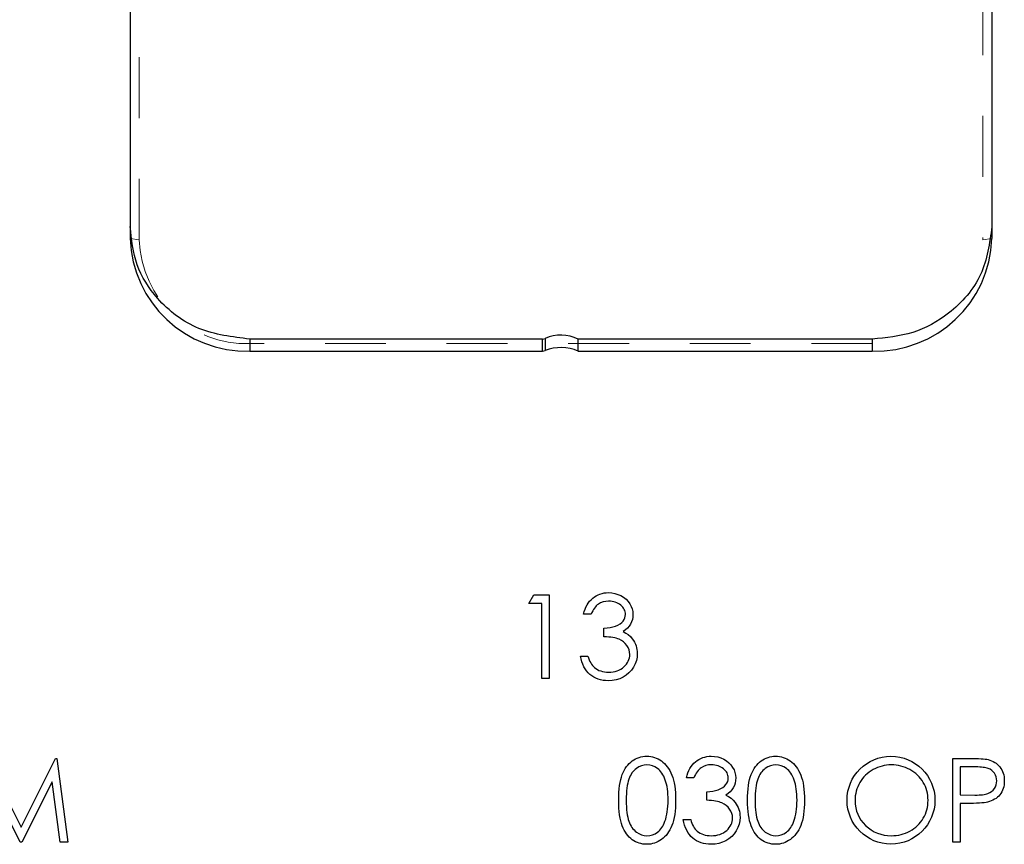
# Model space of a CAD drawing. Header units: inches. Extents: x 1687 to 2505, y -239 to -56.
# Tile 171 of 256: x 1836.97 to 1838.59, y -80.89 to -79.53. Entities that reach past the tile are written whole.
import ezdxf

# ---------------------------------------------------------------- set-up
doc = ezdxf.new("R2010")
doc.units = ezdxf.units.IN
doc.header["$LTSCALE"] = 0.5
doc.header["$MEASUREMENT"] = 0
doc.linetypes.add('HIDDEN', pattern=[0.225, 0.15, -0.075])
doc.layers.add('APP-M-S', color=30, linetype='Continuous')

msp = doc.modelspace()

# ---------------------------------------------------------------- linework, layer by layer
at = {"color": 7, "linetype": 'Continuous'}
for p, q in [((1837.80852, -80.49417), (1837.8166, -80.48003)), ((1837.81661, -80.48003), (1837.84208, -80.48003)), ((1837.84208, -80.48003), (1837.84208, -80.61783)), ((1837.91355, -80.48566), (1837.91636, -80.48351)), ((1837.91636, -80.48351), (1837.91931, -80.48166)), ((1837.91931, -80.48166), (1837.92238, -80.48009)), ((1837.92238, -80.48009), (1837.92558, -80.47879)), ((1837.92558, -80.47879), (1837.92892, -80.4778)), ((1837.92892, -80.4778), (1837.93237, -80.47708)), ((1837.93237, -80.47708), (1837.93593, -80.47664)), ((1837.93593, -80.47664), (1837.93963, -80.4765)), ((1837.93963, -80.4765), (1837.94501, -80.4768)), ((1837.94501, -80.4768), (1837.9502, -80.47774)), ((1837.9502, -80.47774), (1837.9552, -80.47929)), ((1837.9552, -80.47929), (1837.96003, -80.48144)), ((1837.96003, -80.48144), (1837.9645, -80.48412)), ((1837.9645, -80.48412), (1837.96842, -80.48724)), ((1837.82971, -80.49417), (1837.80852, -80.49417)), ((1837.82971, -80.61783), (1837.82971, -80.49417)), ((1837.90101, -80.50383), (1837.90253, -80.50018)), ((1837.90253, -80.50018), (1837.9043, -80.49679)), ((1837.9043, -80.49679), (1837.90626, -80.49364)), ((1837.90626, -80.49364), (1837.90847, -80.49074)), ((1837.90847, -80.49074), (1837.9109, -80.48807)), ((1837.9109, -80.48807), (1837.91355, -80.48566)), ((1837.91796, -80.50002), (1837.91644, -80.50198)), ((1837.91956, -80.49831), (1837.91796, -80.50002)), ((1837.92122, -80.49679), (1837.91956, -80.49831)), ((1837.92296, -80.49546), (1837.92122, -80.49679)), ((1837.92668, -80.49334), (1837.92296, -80.49546)), ((1837.93071, -80.49185), (1837.92668, -80.49334)), ((1837.9351, -80.49094), (1837.93071, -80.49185)), ((1837.9398, -80.49063), (1837.9351, -80.49094)), ((1837.94272, -80.49074), (1837.9398, -80.49063)), ((1837.94554, -80.49105), (1837.94272, -80.49074)), ((1837.94822, -80.49154), (1837.94554, -80.49105)), ((1837.95075, -80.49223), (1837.94822, -80.49154)), ((1837.95318, -80.49314), (1837.95075, -80.49223)), ((1837.95547, -80.49425), (1837.95318, -80.49314)), ((1837.95763, -80.49555), (1837.95547, -80.49425)), ((1837.95964, -80.49706), (1837.95763, -80.49555)), ((1837.96149, -80.49869), (1837.95964, -80.49706)), ((1837.96309, -80.5004), (1837.96149, -80.49869)), ((1837.96445, -80.5022), (1837.96309, -80.5004)), ((1837.96842, -80.48724), (1837.97182, -80.4908)), ((1837.97182, -80.4908), (1837.97469, -80.49477)), ((1837.97469, -80.49477), (1837.97695, -80.49902)), ((1837.97695, -80.49902), (1837.97858, -80.50336)), ((1837.89861, -80.51183), (1837.89969, -80.50769)), ((1837.91098, -80.51183), (1837.89861, -80.51183)), ((1837.89969, -80.50769), (1837.90101, -80.50383)), ((1837.91225, -80.50904), (1837.91098, -80.51183)), ((1837.91357, -80.50648), (1837.91225, -80.50904)), ((1837.91495, -80.50413), (1837.91357, -80.50648)), ((1837.91644, -80.50198), (1837.91495, -80.50413)), ((1837.96555, -80.50405), (1837.96445, -80.5022)), ((1837.96641, -80.50601), (1837.96555, -80.50405)), ((1837.96701, -80.50799), (1837.96641, -80.50601)), ((1837.96654, -80.51799), (1837.96726, -80.51517)), ((1837.9674, -80.51009), (1837.96701, -80.50799)), ((1837.96726, -80.51517), (1837.96751, -80.51225)), ((1837.96751, -80.51225), (1837.9674, -80.51009)), ((1837.97858, -80.50336), (1837.97954, -80.50777)), ((1837.97963, -80.51666), (1837.97888, -80.52077)), ((1837.97954, -80.50777), (1837.97988, -80.5123)), ((1837.97988, -80.5123), (1837.97963, -80.51666)), ((1837.94214, -80.53397), (1837.94678, -80.53298)), ((1837.94678, -80.53298), (1837.95117, -80.53154)), ((1837.95117, -80.53154), (1837.95517, -80.5298)), ((1837.95517, -80.5298), (1837.95857, -80.52784)), ((1837.95857, -80.52784), (1837.96138, -80.52566)), ((1837.96138, -80.52566), (1837.96362, -80.52326)), ((1837.96362, -80.52326), (1837.96533, -80.52066)), ((1837.96533, -80.52066), (1837.96654, -80.51799)), ((1837.97358, -80.53176), (1837.97082, -80.53496)), ((1837.97585, -80.52834), (1837.97358, -80.53176)), ((1837.97761, -80.52467), (1837.97585, -80.52834)), ((1837.97888, -80.52077), (1837.97761, -80.52467)), ((1837.93218, -80.5348), (1837.93728, -80.5346)), ((1837.93218, -80.54893), (1837.93218, -80.5348)), ((1837.93624, -80.54918), (1837.93218, -80.54893)), ((1837.94004, -80.54951), (1837.93624, -80.54918)), ((1837.93728, -80.5346), (1837.94214, -80.53397)), ((1837.96756, -80.53792), (1837.96378, -80.54065)), ((1837.96378, -80.54065), (1837.96812, -80.54289)), ((1837.97082, -80.53496), (1837.96756, -80.53792)), ((1837.96812, -80.54289), (1837.97206, -80.54559)), ((1837.97206, -80.54559), (1837.9756, -80.54876)), ((1837.9756, -80.54876), (1837.97872, -80.55241)), ((1837.94355, -80.54992), (1837.94004, -80.54951)), ((1837.94678, -80.55042), (1837.94355, -80.54992)), ((1837.94976, -80.551), (1837.94678, -80.55042)), ((1837.95244, -80.55164), (1837.94976, -80.551)), ((1837.95487, -80.55238), (1837.95244, -80.55164)), ((1837.95699, -80.55321), (1837.95487, -80.55238)), ((1837.9608, -80.55514), (1837.95699, -80.55321)), ((1837.96422, -80.55749), (1837.9608, -80.55514)), ((1837.96721, -80.56028), (1837.96422, -80.55749)), ((1837.9698, -80.56348), (1837.96721, -80.56028)), ((1837.9719, -80.56693), (1837.9698, -80.56348)), ((1837.97872, -80.55241), (1837.98065, -80.55517)), ((1837.98065, -80.55517), (1837.98231, -80.55804)), ((1837.98231, -80.55804), (1837.98374, -80.56097)), ((1837.98374, -80.56097), (1837.9849, -80.564)), ((1837.9849, -80.564), (1837.98578, -80.56709)), ((1837.89436, -80.58559), (1837.89331, -80.58073)), ((1837.89331, -80.58073), (1837.90568, -80.58073)), ((1837.90568, -80.58073), (1837.90667, -80.5839)), ((1837.97339, -80.57052), (1837.9719, -80.56693)), ((1837.97427, -80.57424), (1837.97339, -80.57052)), ((1837.97397, -80.58374), (1837.97444, -80.58095)), ((1837.97458, -80.57808), (1837.97427, -80.57424)), ((1837.97444, -80.58095), (1837.97458, -80.57808)), ((1837.98578, -80.56709), (1837.98642, -80.57027)), ((1837.98642, -80.57027), (1837.9868, -80.57355)), ((1837.98694, -80.57689), (1837.98656, -80.58266)), ((1837.9868, -80.57355), (1837.98694, -80.57689)), ((1837.89569, -80.59011), (1837.89436, -80.58559)), ((1837.89726, -80.59437), (1837.89569, -80.59011)), ((1837.89911, -80.59828), (1837.89726, -80.59437)), ((1837.90667, -80.5839), (1837.90775, -80.58686)), ((1837.90775, -80.58686), (1837.90896, -80.58959)), ((1837.90896, -80.58959), (1837.91026, -80.59207)), ((1837.91026, -80.59207), (1837.91164, -80.59434)), ((1837.91164, -80.59434), (1837.91316, -80.59638)), ((1837.91316, -80.59638), (1837.91476, -80.5982)), ((1837.96494, -80.59851), (1837.96721, -80.59627)), ((1837.96721, -80.59627), (1837.96917, -80.59395)), ((1837.96917, -80.59395), (1837.97082, -80.59155)), ((1837.97082, -80.59155), (1837.97217, -80.58904)), ((1837.97217, -80.58904), (1837.97322, -80.58644)), ((1837.97322, -80.58644), (1837.97397, -80.58374)), ((1837.98341, -80.59381), (1837.98065, -80.59917)), ((1837.98537, -80.58829), (1837.98341, -80.59381)), ((1837.98656, -80.58266), (1837.98537, -80.58829)), ((1837.90121, -80.60193), (1837.89911, -80.59828)), ((1837.90358, -80.60527), (1837.90121, -80.60193)), ((1837.9062, -80.6083), (1837.90358, -80.60527)), ((1837.9091, -80.61104), (1837.9062, -80.6083)), ((1837.91222, -80.61347), (1837.9091, -80.61104)), ((1837.91553, -80.61556), (1837.91222, -80.61347)), ((1837.91476, -80.5982), (1837.91647, -80.59978)), ((1837.91647, -80.59978), (1837.91882, -80.60151)), ((1837.91882, -80.60151), (1837.9213, -80.60303)), ((1837.9213, -80.60303), (1837.92395, -80.60433)), ((1837.92395, -80.60433), (1837.92674, -80.60535)), ((1837.92674, -80.60535), (1837.92969, -80.60618)), ((1837.92969, -80.60618), (1837.93281, -80.60676)), ((1837.93281, -80.60676), (1837.93607, -80.60712)), ((1837.93607, -80.60712), (1837.93949, -80.60723)), ((1837.93949, -80.60723), (1837.94336, -80.60709)), ((1837.94336, -80.60709), (1837.94703, -80.60668)), ((1837.94703, -80.60668), (1837.95051, -80.60601)), ((1837.95051, -80.60601), (1837.95379, -80.60505)), ((1837.95379, -80.60505), (1837.95685, -80.60383)), ((1837.95685, -80.60383), (1837.95975, -80.60231)), ((1837.95975, -80.60231), (1837.96243, -80.60055)), ((1837.96243, -80.60055), (1837.96494, -80.59851)), ((1837.96867, -80.61236), (1837.96353, -80.61556)), ((1837.97325, -80.60855), (1837.96867, -80.61236)), ((1837.97723, -80.60416), (1837.97325, -80.60855)), ((1837.98065, -80.59917), (1837.97723, -80.60416)), ((1837.84208, -80.61783), (1837.82971, -80.61783)), ((1837.91901, -80.61733), (1837.91553, -80.61556)), ((1837.92268, -80.61877), (1837.91901, -80.61733)), ((1837.92655, -80.6199), (1837.92268, -80.61877)), ((1837.9306, -80.62073), (1837.92655, -80.6199)), ((1837.93486, -80.6212), (1837.9306, -80.62073)), ((1837.93927, -80.62136), (1837.93486, -80.6212)), ((1837.94581, -80.621), (1837.93927, -80.62136)), ((1837.95205, -80.6199), (1837.94581, -80.621)), ((1837.95796, -80.6181), (1837.95205, -80.6199)), ((1837.96353, -80.61556), (1837.95796, -80.6181)), ((1836.91657, -80.74906), (1836.97346, -80.86212)), ((1836.97346, -80.86212), (1837.03021, -80.74906)), ((1837.03021, -80.74906), (1837.032, -80.74906)), ((1837.032, -80.74906), (1837.0503, -80.88686)), ((1837.97135, -80.75999), (1837.97362, -80.75751)), ((1837.97362, -80.75751), (1837.97605, -80.75527)), ((1837.97605, -80.75527), (1837.97864, -80.75323)), ((1837.97864, -80.75323), (1837.98135, -80.75144)), ((1837.98135, -80.75144), (1837.98413, -80.74986)), ((1837.98413, -80.74986), (1837.98698, -80.74854)), ((1837.98698, -80.74854), (1837.98993, -80.74746)), ((1837.98993, -80.74746), (1837.99294, -80.7466)), ((1837.99294, -80.7466), (1837.99603, -80.746)), ((1837.99603, -80.746), (1837.99918, -80.74564)), ((1838.00285, -80.75966), (1837.99829, -80.76005)), ((1837.99918, -80.74564), (1838.00243, -80.74553)), ((1838.00243, -80.74553), (1838.00572, -80.74564)), ((1838.00735, -80.76005), (1838.00285, -80.75966)), ((1838.00572, -80.74564), (1838.00895, -80.746)), ((1838.00895, -80.746), (1838.01207, -80.7466)), ((1838.01207, -80.7466), (1838.01513, -80.74746)), ((1838.01513, -80.74746), (1838.01811, -80.74854)), ((1838.01811, -80.74854), (1838.02101, -80.74986)), ((1838.02101, -80.74986), (1838.02385, -80.75144)), ((1838.02385, -80.75144), (1838.02659, -80.75326)), ((1838.02659, -80.75326), (1838.02921, -80.7553)), ((1838.02921, -80.7553), (1838.03172, -80.75762)), ((1838.03172, -80.75762), (1838.03407, -80.76016)), ((1838.07531, -80.76267), (1838.07752, -80.75977)), ((1838.07752, -80.75977), (1838.07994, -80.75709)), ((1838.07994, -80.75709), (1838.08259, -80.75469)), ((1838.08259, -80.75469), (1838.08541, -80.75254)), ((1838.08541, -80.75254), (1838.08836, -80.75069)), ((1838.08836, -80.75069), (1838.09143, -80.74912)), ((1838.09143, -80.74912), (1838.09463, -80.74782)), ((1838.09463, -80.74782), (1838.09797, -80.74683)), ((1838.09797, -80.74683), (1838.10142, -80.74611)), ((1838.10415, -80.75996), (1838.09976, -80.76088)), ((1838.10142, -80.74611), (1838.10498, -80.74567)), ((1838.10885, -80.75966), (1838.10415, -80.75996)), ((1838.10498, -80.74567), (1838.10868, -80.74553)), ((1838.10868, -80.74553), (1838.11406, -80.74583)), ((1838.11177, -80.75977), (1838.10885, -80.75966)), ((1838.11459, -80.76008), (1838.11177, -80.75977)), ((1838.11406, -80.74583), (1838.11925, -80.74677)), ((1838.11925, -80.74677), (1838.12425, -80.74832)), ((1838.12425, -80.74832), (1838.12908, -80.75047)), ((1838.12908, -80.75047), (1838.13355, -80.75315)), ((1838.13355, -80.75315), (1838.13747, -80.75627)), ((1838.13747, -80.75627), (1838.14086, -80.75983)), ((1838.14086, -80.75983), (1838.14374, -80.7638)), ((1838.18335, -80.75999), (1838.18561, -80.75751)), ((1838.18561, -80.75751), (1838.18804, -80.75527)), ((1838.18804, -80.75527), (1838.19063, -80.75323)), ((1838.19063, -80.75323), (1838.19334, -80.75144)), ((1838.19334, -80.75144), (1838.19613, -80.74986)), ((1838.19613, -80.74986), (1838.19897, -80.74854)), ((1838.19897, -80.74854), (1838.20192, -80.74746)), ((1838.20192, -80.74746), (1838.20493, -80.7466)), ((1838.20493, -80.7466), (1838.20802, -80.746)), ((1838.20802, -80.746), (1838.21117, -80.74564)), ((1838.21484, -80.75966), (1838.21029, -80.76005)), ((1838.21117, -80.74564), (1838.21443, -80.74553)), ((1838.21443, -80.74553), (1838.21771, -80.74564)), ((1838.21934, -80.76005), (1838.21484, -80.75966)), ((1838.21771, -80.74564), (1838.22094, -80.746)), ((1838.22094, -80.746), (1838.22406, -80.7466)), ((1838.22406, -80.7466), (1838.22712, -80.74746)), ((1838.22712, -80.74746), (1838.23011, -80.74854)), ((1838.23011, -80.74854), (1838.233, -80.74986)), ((1838.233, -80.74986), (1838.23585, -80.75144)), ((1838.23585, -80.75144), (1838.23858, -80.75326)), ((1838.23858, -80.75326), (1838.2412, -80.7553)), ((1838.2412, -80.7553), (1838.24371, -80.75762)), ((1838.24371, -80.75762), (1838.24606, -80.76016)), ((1838.40089, -80.75977), (1838.39702, -80.76016)), ((1838.40481, -80.75966), (1838.40089, -80.75977)), ((1838.40878, -80.75977), (1838.40481, -80.75966)), ((1838.4127, -80.76016), (1838.40878, -80.75977)), ((1838.50578, -80.74906), (1838.5328, -80.74906)), ((1838.50578, -80.88686), (1838.50578, -80.74906)), ((1838.5328, -80.74906), (1838.53838, -80.74909)), ((1838.53838, -80.74909), (1838.54349, -80.7492)), ((1838.54349, -80.7492), (1838.54812, -80.74937)), ((1838.54812, -80.74937), (1838.55229, -80.74959)), ((1838.55229, -80.74959), (1838.55596, -80.74986)), ((1838.55596, -80.74986), (1838.55919, -80.75022)), ((1838.55919, -80.75022), (1838.56192, -80.75063)), ((1838.56192, -80.75063), (1838.56419, -80.75113)), ((1838.56419, -80.75113), (1838.56703, -80.75196)), ((1838.56703, -80.75196), (1838.56974, -80.75298)), ((1838.56974, -80.75298), (1838.5723, -80.7542)), ((1838.5723, -80.7542), (1838.57476, -80.7556)), ((1838.57476, -80.7556), (1838.57705, -80.7572)), ((1838.57705, -80.7572), (1838.57923, -80.759)), ((1838.57923, -80.759), (1838.58127, -80.76099)), ((1837.96084, -80.77973), (1837.96219, -80.77581)), ((1837.96219, -80.77581), (1837.96371, -80.77219)), ((1837.96371, -80.77219), (1837.96539, -80.7688)), ((1837.96539, -80.7688), (1837.96724, -80.76565)), ((1837.96724, -80.76565), (1837.96923, -80.7627)), ((1837.96923, -80.7627), (1837.97135, -80.75999)), ((1837.97674, -80.77539), (1837.97536, -80.77788)), ((1837.97823, -80.7731), (1837.97674, -80.77539)), ((1837.97983, -80.77098), (1837.97823, -80.7731)), ((1837.98157, -80.76902), (1837.97983, -80.77098)), ((1837.98342, -80.76725), (1837.98157, -80.76902)), ((1837.9854, -80.76568), (1837.98342, -80.76725)), ((1837.98957, -80.76306), (1837.9854, -80.76568)), ((1837.99385, -80.76115), (1837.98957, -80.76306)), ((1837.99829, -80.76005), (1837.99385, -80.76115)), ((1838.01174, -80.76115), (1838.00735, -80.76005)), ((1838.01599, -80.76306), (1838.01174, -80.76115)), ((1838.02016, -80.76568), (1838.01599, -80.76306)), ((1838.02214, -80.76728), (1838.02016, -80.76568)), ((1838.02402, -80.7691), (1838.02214, -80.76728)), ((1838.02581, -80.77114), (1838.02402, -80.7691)), ((1838.02747, -80.77341), (1838.02581, -80.77114)), ((1838.02902, -80.77589), (1838.02747, -80.77341)), ((1838.03045, -80.7786), (1838.02902, -80.77589)), ((1838.03407, -80.76016), (1838.03628, -80.76292)), ((1838.03628, -80.76292), (1838.03835, -80.76595)), ((1838.03835, -80.76595), (1838.04028, -80.76921)), ((1838.04028, -80.76921), (1838.04205, -80.77272)), ((1838.04205, -80.77272), (1838.0437, -80.77647)), ((1838.06874, -80.77672), (1838.07006, -80.77286)), ((1838.07006, -80.77286), (1838.07158, -80.76921)), ((1838.07158, -80.76921), (1838.07335, -80.76582)), ((1838.07335, -80.76582), (1838.07531, -80.76267)), ((1838.08262, -80.77551), (1838.0813, -80.77807)), ((1838.084, -80.77316), (1838.08262, -80.77551)), ((1838.08549, -80.77101), (1838.084, -80.77316)), ((1838.08701, -80.76905), (1838.08549, -80.77101)), ((1838.08861, -80.76733), (1838.08701, -80.76905)), ((1838.09027, -80.76582), (1838.08861, -80.76733)), ((1838.09201, -80.76449), (1838.09027, -80.76582)), ((1838.09573, -80.76237), (1838.09201, -80.76449)), ((1838.09976, -80.76088), (1838.09573, -80.76237)), ((1838.11726, -80.76057), (1838.11459, -80.76008)), ((1838.1198, -80.76126), (1838.11726, -80.76057)), ((1838.12223, -80.76217), (1838.1198, -80.76126)), ((1838.12452, -80.76328), (1838.12223, -80.76217)), ((1838.12668, -80.76457), (1838.12452, -80.76328)), ((1838.12869, -80.76609), (1838.12668, -80.76457)), ((1838.13054, -80.76772), (1838.12869, -80.76609)), ((1838.13214, -80.76943), (1838.13054, -80.76772)), ((1838.13349, -80.77123), (1838.13214, -80.76943)), ((1838.1346, -80.77308), (1838.13349, -80.77123)), ((1838.13545, -80.77504), (1838.1346, -80.77308)), ((1838.13606, -80.77702), (1838.13545, -80.77504)), ((1838.14374, -80.7638), (1838.146, -80.76805)), ((1838.146, -80.76805), (1838.14763, -80.77239)), ((1838.14763, -80.77239), (1838.14859, -80.7768)), ((1838.17283, -80.77973), (1838.17418, -80.77581)), ((1838.17418, -80.77581), (1838.1757, -80.77219)), ((1838.1757, -80.77219), (1838.17738, -80.7688)), ((1838.17738, -80.7688), (1838.17923, -80.76565)), ((1838.17923, -80.76565), (1838.18122, -80.7627)), ((1838.18122, -80.7627), (1838.18335, -80.75999)), ((1838.18873, -80.77539), (1838.18735, -80.77788)), ((1838.19022, -80.7731), (1838.18873, -80.77539)), ((1838.19182, -80.77098), (1838.19022, -80.7731)), ((1838.19356, -80.76902), (1838.19182, -80.77098)), ((1838.19541, -80.76725), (1838.19356, -80.76902)), ((1838.1974, -80.76568), (1838.19541, -80.76725)), ((1838.20156, -80.76306), (1838.1974, -80.76568)), ((1838.20584, -80.76115), (1838.20156, -80.76306)), ((1838.21029, -80.76005), (1838.20584, -80.76115)), ((1838.22373, -80.76115), (1838.21934, -80.76005)), ((1838.22798, -80.76306), (1838.22373, -80.76115)), ((1838.23215, -80.76568), (1838.22798, -80.76306)), ((1838.23414, -80.76728), (1838.23215, -80.76568)), ((1838.23601, -80.7691), (1838.23414, -80.76728)), ((1838.23781, -80.77114), (1838.23601, -80.7691)), ((1838.23946, -80.77341), (1838.23781, -80.77114)), ((1838.24101, -80.77589), (1838.23946, -80.77341)), ((1838.24244, -80.7786), (1838.24101, -80.77589)), ((1838.24606, -80.76016), (1838.24827, -80.76292)), ((1838.24827, -80.76292), (1838.25034, -80.76595)), ((1838.25034, -80.76595), (1838.25227, -80.76921)), ((1838.25227, -80.76921), (1838.25404, -80.77272)), ((1838.25404, -80.77272), (1838.25569, -80.77647)), ((1838.36525, -80.77424), (1838.36241, -80.7768)), ((1838.36829, -80.77183), (1838.36525, -80.77424)), ((1838.37152, -80.7696), (1838.36829, -80.77183)), ((1838.37494, -80.76756), (1838.37152, -80.7696)), ((1838.3785, -80.76571), (1838.37494, -80.76756)), ((1838.38209, -80.76411), (1838.3785, -80.76571)), ((1838.38576, -80.76275), (1838.38209, -80.76411)), ((1838.38946, -80.76162), (1838.38576, -80.76275)), ((1838.39321, -80.76077), (1838.38946, -80.76162)), ((1838.39702, -80.76016), (1838.39321, -80.76077)), ((1838.41657, -80.76077), (1838.4127, -80.76016)), ((1838.4204, -80.76162), (1838.41657, -80.76077)), ((1838.42416, -80.76275), (1838.4204, -80.76162)), ((1838.42786, -80.76411), (1838.42416, -80.76275)), ((1838.43153, -80.76571), (1838.42786, -80.76411)), ((1838.43512, -80.76756), (1838.43153, -80.76571)), ((1838.43859, -80.7696), (1838.43512, -80.76756)), ((1838.44185, -80.77181), (1838.43859, -80.7696)), ((1838.44494, -80.77418), (1838.44185, -80.77181)), ((1838.44781, -80.77672), (1838.44494, -80.77418)), ((1838.51815, -80.76319), (1838.51815, -80.80913)), ((1838.54335, -80.76319), (1838.51815, -80.76319)), ((1838.54683, -80.76322), (1838.54335, -80.76319)), ((1838.55005, -80.76333), (1838.54683, -80.76322)), ((1838.55301, -80.76353), (1838.55005, -80.76333)), ((1838.55574, -80.7638), (1838.55301, -80.76353)), ((1838.5582, -80.76413), (1838.55574, -80.7638)), ((1838.56043, -80.76455), (1838.5582, -80.76413)), ((1838.56239, -80.76504), (1838.56043, -80.76455)), ((1838.56411, -80.7656), (1838.56239, -80.76504)), ((1838.56711, -80.76698), (1838.56411, -80.7656)), ((1838.56985, -80.7688), (1838.56711, -80.76698)), ((1838.57222, -80.77101), (1838.56985, -80.7688)), ((1838.57432, -80.77363), (1838.57222, -80.77101)), ((1838.57603, -80.77653), (1838.57432, -80.77363)), ((1838.58127, -80.76099), (1838.58318, -80.76317)), ((1838.58318, -80.76317), (1838.58492, -80.76551)), ((1838.58492, -80.76551), (1838.58641, -80.768)), ((1838.58641, -80.768), (1838.58768, -80.77065)), ((1838.58768, -80.77065), (1838.58873, -80.77341)), ((1838.58873, -80.77341), (1838.58953, -80.77636)), ((1836.97216, -80.88686), (1836.92222, -80.78749)), ((1837.02469, -80.78771), (1836.97495, -80.88686)), ((1837.03788, -80.88686), (1837.02469, -80.78771)), ((1837.95783, -80.79381), (1837.95863, -80.78873)), ((1837.95863, -80.78873), (1837.95965, -80.78403)), ((1837.95965, -80.78403), (1837.96084, -80.77973)), ((1837.97113, -80.78991), (1837.97039, -80.7937)), ((1837.97199, -80.78646), (1837.97113, -80.78991)), ((1837.97298, -80.78337), (1837.97199, -80.78646)), ((1837.97411, -80.78053), (1837.97298, -80.78337)), ((1837.97536, -80.77788), (1837.97411, -80.78053)), ((1838.03178, -80.7815), (1838.03045, -80.7786)), ((1838.03299, -80.78464), (1838.03178, -80.7815)), ((1838.03407, -80.78801), (1838.03299, -80.78464)), ((1838.03503, -80.7916), (1838.03407, -80.78801)), ((1838.03581, -80.79541), (1838.03503, -80.7916)), ((1838.0437, -80.77647), (1838.04516, -80.7805)), ((1838.04516, -80.7805), (1838.04646, -80.78486)), ((1838.04646, -80.78486), (1838.04754, -80.78956)), ((1838.04754, -80.78956), (1838.04842, -80.79458)), ((1838.06766, -80.78086), (1838.06874, -80.77672)), ((1838.08004, -80.78086), (1838.06766, -80.78086)), ((1838.0813, -80.77807), (1838.08003, -80.78086)), ((1838.13043, -80.79469), (1838.13267, -80.79229)), ((1838.13267, -80.79229), (1838.13438, -80.78969)), ((1838.13438, -80.78969), (1838.13559, -80.78702)), ((1838.13559, -80.78702), (1838.13631, -80.7842)), ((1838.13645, -80.77912), (1838.13606, -80.77702)), ((1838.13631, -80.7842), (1838.13656, -80.78127)), ((1838.13656, -80.78127), (1838.13645, -80.77912)), ((1838.14793, -80.7898), (1838.14666, -80.7937)), ((1838.14868, -80.78569), (1838.14793, -80.7898)), ((1838.14859, -80.7768), (1838.14892, -80.78133)), ((1838.14892, -80.78133), (1838.14868, -80.78569)), ((1838.16982, -80.79381), (1838.17062, -80.78873)), ((1838.17062, -80.78873), (1838.17164, -80.78403)), ((1838.17164, -80.78403), (1838.17283, -80.77973)), ((1838.18313, -80.78991), (1838.18238, -80.7937)), ((1838.18398, -80.78646), (1838.18313, -80.78991)), ((1838.18497, -80.78337), (1838.18398, -80.78646)), ((1838.18611, -80.78053), (1838.18497, -80.78337)), ((1838.18735, -80.77788), (1838.18611, -80.78053)), ((1838.24377, -80.7815), (1838.24244, -80.7786)), ((1838.24498, -80.78464), (1838.24377, -80.7815)), ((1838.24606, -80.78801), (1838.24498, -80.78464)), ((1838.24703, -80.7916), (1838.24606, -80.78801)), ((1838.2478, -80.79541), (1838.24703, -80.7916)), ((1838.25569, -80.77647), (1838.25716, -80.7805)), ((1838.25716, -80.7805), (1838.25845, -80.78486)), ((1838.25845, -80.78486), (1838.25953, -80.78956)), ((1838.25953, -80.78956), (1838.26041, -80.79458)), ((1838.35109, -80.79215), (1838.34946, -80.79563)), ((1838.35294, -80.78878), (1838.35109, -80.79215)), ((1838.35501, -80.78553), (1838.35294, -80.78878)), ((1838.35727, -80.78243), (1838.35501, -80.78553)), ((1838.35976, -80.77954), (1838.35727, -80.78243)), ((1838.36241, -80.7768), (1838.35976, -80.77954)), ((1838.45046, -80.77943), (1838.44781, -80.77672)), ((1838.45295, -80.7823), (1838.45046, -80.77943)), ((1838.45521, -80.78533), (1838.45295, -80.7823)), ((1838.45728, -80.78853), (1838.45521, -80.78533)), ((1838.45913, -80.79187), (1838.45728, -80.78853)), ((1838.46073, -80.7953), (1838.45913, -80.79187)), ((1838.57724, -80.77956), (1838.57603, -80.77653)), ((1838.57796, -80.78276), (1838.57724, -80.77956)), ((1838.57724, -80.79273), (1838.57796, -80.78947)), ((1838.57821, -80.78608), (1838.57796, -80.78276)), ((1838.57796, -80.78947), (1838.57821, -80.78608)), ((1838.58953, -80.77636), (1838.59011, -80.77943)), ((1838.59011, -80.77943), (1838.59047, -80.78265)), ((1838.59047, -80.78942), (1838.59011, -80.79265)), ((1838.59047, -80.78265), (1838.59058, -80.78602)), ((1838.59058, -80.78602), (1838.59047, -80.78942)), ((1837.95645, -80.81139), (1837.95672, -80.80515)), ((1837.95672, -80.80515), (1837.95719, -80.79927)), ((1837.95719, -80.79927), (1837.95783, -80.79381)), ((1837.96901, -80.80719), (1837.96879, -80.81241)), ((1837.96934, -80.80236), (1837.96901, -80.80719)), ((1837.96981, -80.79786), (1837.96934, -80.80236)), ((1837.97039, -80.7937), (1837.96981, -80.79786)), ((1838.03647, -80.79946), (1838.03581, -80.79541)), ((1838.03697, -80.80374), (1838.03647, -80.79946)), ((1838.03735, -80.80824), (1838.03697, -80.80374)), ((1838.03755, -80.81299), (1838.03735, -80.80824)), ((1838.04842, -80.79458), (1838.04911, -80.79993)), ((1838.04911, -80.79993), (1838.04961, -80.80565)), ((1838.04961, -80.80565), (1838.04988, -80.81167)), ((1838.10123, -80.80383), (1838.10633, -80.80363)), ((1838.10123, -80.81796), (1838.10123, -80.80383)), ((1838.10633, -80.80363), (1838.11119, -80.803)), ((1838.11119, -80.803), (1838.11583, -80.802)), ((1838.11583, -80.802), (1838.12022, -80.80057)), ((1838.12022, -80.80057), (1838.12422, -80.79883)), ((1838.12422, -80.79883), (1838.12762, -80.79687)), ((1838.12762, -80.79687), (1838.13043, -80.79469)), ((1838.13661, -80.80695), (1838.13283, -80.80968)), ((1838.13987, -80.80399), (1838.13661, -80.80695)), ((1838.14263, -80.80079), (1838.13987, -80.80399)), ((1838.14489, -80.79737), (1838.14263, -80.80079)), ((1838.14666, -80.7937), (1838.14489, -80.79737)), ((1838.16844, -80.81139), (1838.16872, -80.80515)), ((1838.16872, -80.80515), (1838.16919, -80.79927)), ((1838.16919, -80.79927), (1838.16982, -80.79381)), ((1838.181, -80.80719), (1838.18078, -80.81241)), ((1838.18133, -80.80236), (1838.181, -80.80719)), ((1838.1818, -80.79786), (1838.18133, -80.80236)), ((1838.18238, -80.7937), (1838.1818, -80.79786)), ((1838.24846, -80.79946), (1838.2478, -80.79541)), ((1838.24896, -80.80374), (1838.24846, -80.79946)), ((1838.24935, -80.80824), (1838.24896, -80.80374)), ((1838.24954, -80.81299), (1838.24935, -80.80824)), ((1838.26041, -80.79458), (1838.2611, -80.79993)), ((1838.2611, -80.79993), (1838.2616, -80.80565)), ((1838.2616, -80.80565), (1838.26188, -80.81167)), ((1838.34612, -80.80664), (1838.34552, -80.81051)), ((1838.34701, -80.80289), (1838.34612, -80.80664)), ((1838.34811, -80.79922), (1838.34701, -80.80289)), ((1838.34946, -80.79563), (1838.34811, -80.79922)), ((1838.46208, -80.7988), (1838.46073, -80.7953)), ((1838.46319, -80.80242), (1838.46208, -80.7988)), ((1838.46404, -80.80614), (1838.46319, -80.80242)), ((1838.46465, -80.80995), (1838.46404, -80.80614)), ((1838.55494, -80.80879), (1838.55748, -80.80844)), ((1838.55748, -80.80844), (1838.5598, -80.80802)), ((1838.5598, -80.80802), (1838.56184, -80.8075)), ((1838.56184, -80.8075), (1838.56366, -80.80692)), ((1838.56366, -80.80692), (1838.56687, -80.80545)), ((1838.56687, -80.80545), (1838.56974, -80.80361)), ((1838.56974, -80.80361), (1838.57219, -80.80134)), ((1838.57219, -80.80134), (1838.57432, -80.79872)), ((1838.57432, -80.79872), (1838.57603, -80.79579)), ((1838.57603, -80.79579), (1838.57724, -80.79273)), ((1838.58497, -80.80656), (1838.58326, -80.80888)), ((1838.58646, -80.80407), (1838.58497, -80.80656)), ((1838.58771, -80.80145), (1838.58646, -80.80407)), ((1838.58875, -80.79866), (1838.58771, -80.80145)), ((1838.58956, -80.79574), (1838.58875, -80.79866)), ((1838.59011, -80.79265), (1838.58956, -80.79574)), ((1837.95645, -80.82458), (1837.95636, -80.81801)), ((1837.95638, -80.81801), (1837.95645, -80.81139)), ((1837.95672, -80.83079), (1837.95645, -80.82458)), ((1837.96879, -80.81241), (1837.96873, -80.81796)), ((1837.96875, -80.81796), (1837.96879, -80.82348)), ((1837.96879, -80.82348), (1837.96901, -80.82867)), ((1838.0373, -80.82773), (1838.03755, -80.82293)), ((1838.03763, -80.81796), (1838.03755, -80.81299)), ((1838.03755, -80.82293), (1838.03763, -80.81796)), ((1838.04988, -80.82434), (1838.04961, -80.83033)), ((1838.04988, -80.81167), (1838.05, -80.81801)), ((1838.05, -80.81801), (1838.04988, -80.82434)), ((1838.10528, -80.81821), (1838.10123, -80.81796)), ((1838.10909, -80.81854), (1838.10528, -80.81821)), ((1838.1126, -80.81895), (1838.10909, -80.81854)), ((1838.11583, -80.81945), (1838.1126, -80.81895)), ((1838.11881, -80.82003), (1838.11583, -80.81945)), ((1838.12149, -80.82066), (1838.11881, -80.82003)), ((1838.12392, -80.82141), (1838.12149, -80.82066)), ((1838.12604, -80.82224), (1838.12392, -80.82141)), ((1838.12985, -80.82417), (1838.12604, -80.82224)), ((1838.13327, -80.82652), (1838.12985, -80.82417)), ((1838.13283, -80.80968), (1838.13717, -80.81191)), ((1838.13717, -80.81191), (1838.14111, -80.81462)), ((1838.14111, -80.81462), (1838.14465, -80.81779)), ((1838.14465, -80.81779), (1838.14777, -80.82144)), ((1838.14777, -80.82144), (1838.1497, -80.8242)), ((1838.1497, -80.8242), (1838.15135, -80.82707)), ((1838.16836, -80.81801), (1838.16844, -80.81139)), ((1838.16844, -80.82458), (1838.16836, -80.81801)), ((1838.16872, -80.83079), (1838.16844, -80.82458)), ((1838.18078, -80.81241), (1838.18072, -80.81796)), ((1838.18073, -80.81796), (1838.18078, -80.82348)), ((1838.18078, -80.82348), (1838.181, -80.82867)), ((1838.24929, -80.82773), (1838.24954, -80.82293)), ((1838.24962, -80.81796), (1838.24954, -80.81299)), ((1838.24954, -80.82293), (1838.24962, -80.81796)), ((1838.26188, -80.82434), (1838.2616, -80.83033)), ((1838.26188, -80.81167), (1838.26199, -80.81801)), ((1838.26199, -80.81801), (1838.26188, -80.82434)), ((1838.34513, -80.81445), (1838.34502, -80.81851)), ((1838.34502, -80.81851), (1838.34529, -80.82447)), ((1838.34552, -80.81051), (1838.34513, -80.81445)), ((1838.34529, -80.82447), (1838.34612, -80.83019)), ((1838.46504, -80.81387), (1838.46465, -80.80995)), ((1838.46465, -80.82585), (1838.46504, -80.82191)), ((1838.46515, -80.81788), (1838.46504, -80.81387)), ((1838.46504, -80.82191), (1838.46515, -80.81788)), ((1838.51815, -80.80913), (1838.54227, -80.80943)), ((1838.528, -80.82326), (1838.51815, -80.82326)), ((1838.51815, -80.82326), (1838.51815, -80.88686)), ((1838.53418, -80.82323), (1838.528, -80.82326)), ((1838.53984, -80.82312), (1838.53418, -80.82323)), ((1838.54498, -80.82293), (1838.53984, -80.82312)), ((1838.54227, -80.80943), (1838.5458, -80.8094)), ((1838.54961, -80.82268), (1838.54498, -80.82293)), ((1838.5458, -80.8094), (1838.54909, -80.80926)), ((1838.54909, -80.80926), (1838.55213, -80.80907)), ((1838.55375, -80.82238), (1838.54961, -80.82268)), ((1838.55213, -80.80907), (1838.55494, -80.80879)), ((1838.55737, -80.82199), (1838.55375, -80.82238)), ((1838.56049, -80.82152), (1838.55737, -80.82199)), ((1838.56308, -80.821), (1838.56049, -80.82152)), ((1838.5662, -80.82011), (1838.56308, -80.821)), ((1838.56916, -80.81906), (1838.5662, -80.82011)), ((1838.57194, -80.81782), (1838.56916, -80.81906)), ((1838.57457, -80.81641), (1838.57194, -80.81782)), ((1838.577, -80.81481), (1838.57457, -80.81641)), ((1838.57926, -80.81302), (1838.577, -80.81481)), ((1838.58136, -80.81103), (1838.57926, -80.81302)), ((1838.58326, -80.80888), (1838.58136, -80.81103)), ((1837.95719, -80.83665), (1837.95672, -80.83079)), ((1837.95786, -80.84208), (1837.95719, -80.83665)), ((1837.96901, -80.82867), (1837.96934, -80.83353)), ((1837.96934, -80.83353), (1837.96978, -80.838)), ((1837.96978, -80.838), (1837.97039, -80.84214)), ((1838.03559, -80.84098), (1838.03633, -80.83676)), ((1838.03633, -80.83676), (1838.03688, -80.83234)), ((1838.03688, -80.83234), (1838.0373, -80.82773)), ((1838.04911, -80.83601), (1838.04845, -80.84134)), ((1838.04961, -80.83033), (1838.04911, -80.83601)), ((1838.13626, -80.8293), (1838.13327, -80.82652)), ((1838.13885, -80.83251), (1838.13626, -80.8293)), ((1838.14095, -80.83596), (1838.13885, -80.83251)), ((1838.14244, -80.83954), (1838.14095, -80.83596)), ((1838.14332, -80.84327), (1838.14244, -80.83954)), ((1838.15135, -80.82707), (1838.15279, -80.82999)), ((1838.15279, -80.82999), (1838.15395, -80.83303)), ((1838.15395, -80.83303), (1838.15483, -80.83612)), ((1838.15483, -80.83612), (1838.15547, -80.8393)), ((1838.15547, -80.8393), (1838.15585, -80.84258)), ((1838.16919, -80.83665), (1838.16872, -80.83079)), ((1838.16985, -80.84208), (1838.16919, -80.83665)), ((1838.181, -80.82867), (1838.18133, -80.83353)), ((1838.18133, -80.83353), (1838.18177, -80.838)), ((1838.18177, -80.838), (1838.18238, -80.84214)), ((1838.24758, -80.84098), (1838.24832, -80.83676)), ((1838.24832, -80.83676), (1838.24888, -80.83234)), ((1838.24888, -80.83234), (1838.24929, -80.82773)), ((1838.2611, -80.83601), (1838.26044, -80.84134)), ((1838.2616, -80.83033), (1838.2611, -80.83601)), ((1838.34612, -80.83019), (1838.34747, -80.83565)), ((1838.34747, -80.83565), (1838.34941, -80.8409)), ((1838.34941, -80.8409), (1838.35186, -80.84592)), ((1838.45913, -80.84415), (1838.46073, -80.84068)), ((1838.46073, -80.84068), (1838.46208, -80.83712)), ((1838.46208, -80.83712), (1838.46319, -80.83344)), ((1838.46319, -80.83344), (1838.46404, -80.82969)), ((1838.46404, -80.82969), (1838.46465, -80.82585)), ((1837.95868, -80.84716), (1837.95786, -80.84208)), ((1837.95968, -80.85188), (1837.95868, -80.84716)), ((1837.96089, -80.85622), (1837.95968, -80.85188)), ((1837.96227, -80.86016), (1837.96089, -80.85622)), ((1837.97039, -80.84214), (1837.97111, -80.84595)), ((1837.97111, -80.84595), (1837.97196, -80.8494)), ((1837.97196, -80.8494), (1837.97295, -80.85249)), ((1837.97295, -80.85249), (1837.97409, -80.85533)), ((1837.97409, -80.85533), (1837.97533, -80.85798)), ((1838.03009, -80.85815), (1838.03131, -80.85547)), ((1838.03131, -80.85547), (1838.03241, -80.8526)), ((1838.03241, -80.8526), (1838.03363, -80.8489)), ((1838.03363, -80.8489), (1838.0347, -80.84504)), ((1838.0347, -80.84504), (1838.03559, -80.84098)), ((1838.04525, -80.85536), (1838.04378, -80.85936)), ((1838.04649, -80.851), (1838.04525, -80.85536)), ((1838.04757, -80.84634), (1838.04649, -80.851)), ((1838.04845, -80.84134), (1838.04757, -80.84634)), ((1838.06341, -80.85462), (1838.06236, -80.84976)), ((1838.06236, -80.84976), (1838.07473, -80.84976)), ((1838.06474, -80.85914), (1838.06341, -80.85462)), ((1838.07473, -80.84976), (1838.07572, -80.85293)), ((1838.07572, -80.85293), (1838.0768, -80.85589)), ((1838.0768, -80.85589), (1838.07801, -80.85862)), ((1838.14122, -80.85807), (1838.14227, -80.85547)), ((1838.14227, -80.85547), (1838.14302, -80.85277)), ((1838.14302, -80.85277), (1838.14349, -80.84998)), ((1838.14363, -80.84711), (1838.14332, -80.84327)), ((1838.14349, -80.84998), (1838.14363, -80.84711)), ((1838.1556, -80.85169), (1838.15442, -80.85732)), ((1838.15599, -80.84592), (1838.1556, -80.85169)), ((1838.15585, -80.84258), (1838.15599, -80.84592)), ((1838.17068, -80.84716), (1838.16985, -80.84208)), ((1838.17167, -80.85188), (1838.17068, -80.84716)), ((1838.17288, -80.85622), (1838.17167, -80.85188)), ((1838.17426, -80.86016), (1838.17288, -80.85622)), ((1838.18238, -80.84214), (1838.1831, -80.84595)), ((1838.1831, -80.84595), (1838.18395, -80.8494)), ((1838.18395, -80.8494), (1838.18495, -80.85249)), ((1838.18495, -80.85249), (1838.18608, -80.85533)), ((1838.18608, -80.85533), (1838.18732, -80.85798)), ((1838.24209, -80.85815), (1838.2433, -80.85547)), ((1838.2433, -80.85547), (1838.2444, -80.8526)), ((1838.2444, -80.8526), (1838.24562, -80.8489)), ((1838.24562, -80.8489), (1838.2467, -80.84504)), ((1838.2467, -80.84504), (1838.24758, -80.84098)), ((1838.25724, -80.85536), (1838.25578, -80.85936)), ((1838.25848, -80.851), (1838.25724, -80.85536)), ((1838.25956, -80.84634), (1838.25848, -80.851)), ((1838.26044, -80.84134), (1838.25956, -80.84634)), ((1838.35186, -80.84592), (1838.35487, -80.8507)), ((1838.35487, -80.8507), (1838.35843, -80.85522)), ((1838.35843, -80.85522), (1838.36255, -80.85953)), ((1838.44787, -80.85947), (1838.45052, -80.85677)), ((1838.45052, -80.85677), (1838.45297, -80.85387)), ((1838.45297, -80.85387), (1838.45521, -80.85081)), ((1838.45521, -80.85081), (1838.45728, -80.84755)), ((1838.45728, -80.84755), (1838.45913, -80.84415)), ((1837.96382, -80.86381), (1837.96227, -80.86016)), ((1837.96553, -80.86723), (1837.96382, -80.86381)), ((1837.96738, -80.87041), (1837.96553, -80.86723)), ((1837.96937, -80.87333), (1837.96738, -80.87041)), ((1837.97149, -80.87606), (1837.96937, -80.87333)), ((1837.97533, -80.85798), (1837.97668, -80.86047)), ((1837.97668, -80.86047), (1837.97817, -80.86276)), ((1837.97817, -80.86276), (1837.9798, -80.86488)), ((1837.9798, -80.86488), (1837.98154, -80.86684)), ((1837.98154, -80.86684), (1837.98342, -80.86861)), ((1837.98342, -80.86861), (1837.9854, -80.87021)), ((1837.9854, -80.87021), (1837.9896, -80.87286)), ((1837.9896, -80.87286), (1837.99391, -80.87474)), ((1838.01182, -80.87477), (1838.01607, -80.87294)), ((1838.01607, -80.87294), (1838.02018, -80.87035)), ((1838.02018, -80.87035), (1838.02214, -80.86878)), ((1838.02214, -80.86878), (1838.02397, -80.86704)), ((1838.02397, -80.86704), (1838.02568, -80.86508)), ((1838.02568, -80.86508), (1838.02728, -80.86295)), ((1838.02728, -80.86295), (1838.02874, -80.86066)), ((1838.02874, -80.86066), (1838.03009, -80.85815)), ((1838.03641, -80.87286), (1838.03421, -80.87565)), ((1838.03848, -80.86983), (1838.03641, -80.87286)), ((1838.04039, -80.86657), (1838.03848, -80.86983)), ((1838.04216, -80.86309), (1838.04039, -80.86657)), ((1838.04378, -80.85936), (1838.04216, -80.86309)), ((1838.06631, -80.86339), (1838.06474, -80.85914)), ((1838.06816, -80.86731), (1838.06631, -80.86339)), ((1838.07026, -80.87096), (1838.06816, -80.86731)), ((1838.07263, -80.8743), (1838.07026, -80.87096)), ((1838.07801, -80.85862), (1838.07931, -80.8611)), ((1838.07931, -80.8611), (1838.08069, -80.86337)), ((1838.08069, -80.86337), (1838.08221, -80.86541)), ((1838.08221, -80.86541), (1838.08381, -80.86723)), ((1838.08381, -80.86723), (1838.08552, -80.8688)), ((1838.08552, -80.8688), (1838.08787, -80.87054)), ((1838.08787, -80.87054), (1838.09035, -80.87206)), ((1838.09035, -80.87206), (1838.093, -80.87336)), ((1838.12284, -80.87408), (1838.1259, -80.87286)), ((1838.1259, -80.87286), (1838.1288, -80.87134)), ((1838.1288, -80.87134), (1838.13148, -80.86958)), ((1838.13148, -80.86958), (1838.13399, -80.86753)), ((1838.13399, -80.86753), (1838.13626, -80.8653)), ((1838.13626, -80.8653), (1838.13821, -80.86298)), ((1838.13821, -80.86298), (1838.13987, -80.86058)), ((1838.13987, -80.86058), (1838.14122, -80.85807)), ((1838.14628, -80.87319), (1838.1423, -80.87758)), ((1838.1497, -80.8682), (1838.14628, -80.87319)), ((1838.15246, -80.86284), (1838.1497, -80.8682)), ((1838.15442, -80.85732), (1838.15246, -80.86284)), ((1838.17581, -80.86381), (1838.17426, -80.86016)), ((1838.17752, -80.86723), (1838.17581, -80.86381)), ((1838.17937, -80.87041), (1838.17752, -80.86723)), ((1838.18136, -80.87333), (1838.17937, -80.87041)), ((1838.18348, -80.87606), (1838.18136, -80.87333)), ((1838.18732, -80.85798), (1838.18867, -80.86047)), ((1838.18867, -80.86047), (1838.19016, -80.86276)), ((1838.19016, -80.86276), (1838.19179, -80.86488)), ((1838.19179, -80.86488), (1838.19353, -80.86684)), ((1838.19353, -80.86684), (1838.19541, -80.86861)), ((1838.19541, -80.86861), (1838.1974, -80.87021)), ((1838.1974, -80.87021), (1838.20159, -80.87286)), ((1838.20159, -80.87286), (1838.2059, -80.87474)), ((1838.22381, -80.87477), (1838.22806, -80.87294)), ((1838.22806, -80.87294), (1838.23218, -80.87035)), ((1838.23218, -80.87035), (1838.23414, -80.86878)), ((1838.23414, -80.86878), (1838.23596, -80.86704)), ((1838.23596, -80.86704), (1838.23767, -80.86508)), ((1838.23767, -80.86508), (1838.23927, -80.86295)), ((1838.23927, -80.86295), (1838.24073, -80.86066)), ((1838.24073, -80.86066), (1838.24209, -80.85815)), ((1838.24841, -80.87286), (1838.2462, -80.87565)), ((1838.25048, -80.86983), (1838.24841, -80.87286)), ((1838.25238, -80.86657), (1838.25048, -80.86983)), ((1838.25415, -80.86309), (1838.25238, -80.86657)), ((1838.25578, -80.85936), (1838.25415, -80.86309)), ((1838.36255, -80.85953), (1838.36705, -80.86345)), ((1838.36705, -80.86345), (1838.37177, -80.86684)), ((1838.37177, -80.86684), (1838.37671, -80.86972)), ((1838.37671, -80.86972), (1838.38187, -80.87206)), ((1838.38187, -80.87206), (1838.38728, -80.87391)), ((1838.42071, -80.87432), (1838.42449, -80.87325)), ((1838.42449, -80.87325), (1838.42819, -80.87195)), ((1838.42819, -80.87195), (1838.4318, -80.87038)), ((1838.4318, -80.87038), (1838.43536, -80.86858)), ((1838.43536, -80.86858), (1838.43879, -80.86657)), ((1838.43879, -80.86657), (1838.44202, -80.86439)), ((1838.44202, -80.86439), (1838.44502, -80.86201)), ((1838.44502, -80.86201), (1838.44787, -80.85947)), ((1836.97495, -80.88686), (1836.97216, -80.88686)), ((1837.0503, -80.88686), (1837.03788, -80.88686)), ((1837.97375, -80.87855), (1837.97149, -80.87606)), ((1837.97618, -80.88078), (1837.97375, -80.87855)), ((1837.97875, -80.8828), (1837.97618, -80.88078)), ((1837.98143, -80.88457), (1837.97875, -80.8828)), ((1837.98419, -80.88611), (1837.98143, -80.88457)), ((1837.98703, -80.88744), (1837.98419, -80.88611)), ((1837.98996, -80.88849), (1837.98703, -80.88744)), ((1837.99294, -80.88931), (1837.98996, -80.88849)), ((1837.99603, -80.88992), (1837.99294, -80.88931)), ((1837.99391, -80.87474), (1837.99832, -80.87587)), ((1837.99832, -80.87587), (1838.00285, -80.87626)), ((1838.00285, -80.87626), (1838.0074, -80.8759)), ((1838.0074, -80.8759), (1838.01182, -80.87477)), ((1838.0121, -80.88929), (1838.00895, -80.88989)), ((1838.01516, -80.88843), (1838.0121, -80.88929)), ((1838.01814, -80.88733), (1838.01516, -80.88843)), ((1838.02107, -80.886), (1838.01814, -80.88733)), ((1838.02391, -80.8844), (1838.02107, -80.886)), ((1838.02667, -80.88258), (1838.02391, -80.8844)), ((1838.02932, -80.88051), (1838.02667, -80.88258)), ((1838.03183, -80.87819), (1838.02932, -80.88051)), ((1838.03421, -80.87565), (1838.03183, -80.87819)), ((1838.07525, -80.87733), (1838.07263, -80.8743)), ((1838.07815, -80.88007), (1838.07525, -80.87733)), ((1838.08127, -80.8825), (1838.07815, -80.88007)), ((1838.08458, -80.88459), (1838.08127, -80.8825)), ((1838.08806, -80.88636), (1838.08458, -80.88459)), ((1838.09173, -80.8878), (1838.08806, -80.88636)), ((1838.0956, -80.88893), (1838.09173, -80.8878)), ((1838.093, -80.87336), (1838.09579, -80.87438)), ((1838.09965, -80.88976), (1838.0956, -80.88893)), ((1838.09579, -80.87438), (1838.09874, -80.87521)), ((1838.09874, -80.87521), (1838.10186, -80.87579)), ((1838.10186, -80.87579), (1838.10512, -80.87615)), ((1838.10512, -80.87615), (1838.10854, -80.87626)), ((1838.10854, -80.87626), (1838.11241, -80.87612)), ((1838.11241, -80.87612), (1838.11608, -80.87571)), ((1838.1211, -80.88893), (1838.11486, -80.89003)), ((1838.11608, -80.87571), (1838.11956, -80.87504)), ((1838.11956, -80.87504), (1838.12284, -80.87408)), ((1838.12701, -80.88713), (1838.1211, -80.88893)), ((1838.13258, -80.88459), (1838.12701, -80.88713)), ((1838.13772, -80.88139), (1838.13258, -80.88459)), ((1838.1423, -80.87758), (1838.13772, -80.88139)), ((1838.18575, -80.87855), (1838.18348, -80.87606)), ((1838.18818, -80.88078), (1838.18575, -80.87855)), ((1838.19074, -80.8828), (1838.18818, -80.88078)), ((1838.19342, -80.88457), (1838.19074, -80.8828)), ((1838.19618, -80.88611), (1838.19342, -80.88457)), ((1838.19902, -80.88744), (1838.19618, -80.88611)), ((1838.20195, -80.88849), (1838.19902, -80.88744)), ((1838.20493, -80.88931), (1838.20195, -80.88849)), ((1838.20802, -80.88992), (1838.20493, -80.88931)), ((1838.2059, -80.87474), (1838.21031, -80.87587)), ((1838.21031, -80.87587), (1838.21484, -80.87626)), ((1838.21484, -80.87626), (1838.2194, -80.8759)), ((1838.2194, -80.8759), (1838.22381, -80.87477)), ((1838.22409, -80.88929), (1838.22094, -80.88989)), ((1838.22715, -80.88843), (1838.22409, -80.88929)), ((1838.23013, -80.88733), (1838.22715, -80.88843)), ((1838.23306, -80.886), (1838.23013, -80.88733)), ((1838.2359, -80.8844), (1838.23306, -80.886)), ((1838.23866, -80.88258), (1838.2359, -80.8844)), ((1838.24131, -80.88051), (1838.23866, -80.88258)), ((1838.24382, -80.87819), (1838.24131, -80.88051)), ((1838.2462, -80.87565), (1838.24382, -80.87819)), ((1838.38728, -80.87391), (1838.39288, -80.87521)), ((1838.39288, -80.87521), (1838.39873, -80.87601)), ((1838.39873, -80.87601), (1838.40481, -80.87626)), ((1838.40481, -80.87626), (1838.40889, -80.87615)), ((1838.40889, -80.87615), (1838.41289, -80.87579)), ((1838.41289, -80.87579), (1838.41684, -80.87518)), ((1838.41684, -80.87518), (1838.42071, -80.87432)), ((1838.51815, -80.88686), (1838.50578, -80.88686)), ((1837.99918, -80.89028), (1837.99603, -80.88992)), ((1838.00243, -80.89039), (1837.99918, -80.89028)), ((1838.00572, -80.89028), (1838.00243, -80.89039)), ((1838.00895, -80.88989), (1838.00572, -80.89028)), ((1838.1039, -80.89022), (1838.09965, -80.88976)), ((1838.10832, -80.89039), (1838.1039, -80.89022)), ((1838.11486, -80.89003), (1838.10832, -80.89039)), ((1838.21117, -80.89028), (1838.20802, -80.88992)), ((1838.21443, -80.89039), (1838.21117, -80.89028)), ((1838.21771, -80.89028), (1838.21443, -80.89039)), ((1838.22094, -80.88989), (1838.21771, -80.89028))]:
    msp.add_line(p, q, dxfattribs=at)
msp.add_arc((1838.4042, -80.81784), 0.07231, 90.00066, 89.99934, dxfattribs=at)
at = {"layer": 'APP-M-S', "linetype": 'HIDDEN', "lineweight": 18}
for p, q in [((1837.16785, -79.89605), (1837.16785, -78.89247)), ((1838.55517, -78.89247), (1838.55517, -79.89605)), ((1837.15285, -79.89418), (1837.16785, -79.89605)), ((1838.55517, -79.89605), (1838.57017, -79.89418)), ((1837.3497, -80.07916), (1837.3497, -80.06693)), ((1838.37332, -80.06693), (1837.3497, -80.06693)), ((1838.37332, -80.06693), (1838.37332, -80.07916))]:
    msp.add_line(p, q, dxfattribs=at)
at = {"layer": 'APP-M-S', "linetype": 'Continuous', "lineweight": 25}
for p, q in [((1837.15285, -79.02876), (1837.15285, -79.89418)), ((1838.57017, -79.02876), (1838.57017, -79.89418)), ((1837.831, -80.05949), (1837.3497, -80.05949)), ((1837.3497, -80.05949), (1837.3497, -80.07916)), ((1837.831, -80.07916), (1837.831, -80.05949)), ((1837.83536, -80.05855), (1837.83536, -80.07835)), ((1838.37332, -80.05949), (1837.88964, -80.05949)), ((1837.88964, -80.07916), (1837.88964, -80.05949)), ((1838.37332, -80.05949), (1838.37332, -80.07916)), ((1837.3497, -80.07916), (1837.831, -80.07916)), ((1837.88964, -80.07916), (1838.37332, -80.07916))]:
    msp.add_line(p, q, dxfattribs=at)
for centre, radius, start, end in [((1837.34395, -79.88806), 0.19119, 181.83621, 271.72544), ((1838.37908, -79.88806), 0.19119, 268.27456, 358.16379), ((1837.83101, -80.04895), 0.01053, 269.94415, 294.38715), ((1837.86151, -80.11628), 0.06338, 63.65159, 114.36473)]:
    msp.add_arc(centre, radius, start, end, dxfattribs=at)
at = {"layer": 'APP-M-S', "linetype": 'HIDDEN', "lineweight": 18}
msp.add_arc((1837.34438, -79.89039), 0.17662, 181.83621, 271.72544, dxfattribs=at)
at = {"layer": 'APP-M-S', "linetype": 'Continuous', "lineweight": 25}
for centre, major_axis, start_param, end_param in [((1837.831, -80.07101), (0.01, 0), 4.712389, 5.1634158), ((1837.86151, -80.12237), (0.06, 0), 1.0829264, 2.0218231)]:
    msp.add_ellipse(centre, major_axis=major_axis, ratio=0.8152075, start_param=start_param, end_param=end_param, dxfattribs=at)
for points in [[(1837.3497, -80.05949), (1837.32082, -80.056), (1837.26305, -80.04902), (1837.19835, -79.99948), (1837.15973, -79.93851), (1837.15514, -79.89584), (1837.15285, -79.87451)], [(1838.57017, -79.87451), (1838.56646, -79.90165), (1838.55904, -79.95594), (1838.50632, -80.01673), (1838.44143, -80.05302), (1838.39603, -80.05733), (1838.37332, -80.05949)]]:
    msp.add_open_spline(points, degree=3, knots=[0, 0, 0, 0, 0.279619, 0.5592379, 0.779619, 1, 1, 1, 1], dxfattribs=at)

doc.saveas('drawing.dxf')
